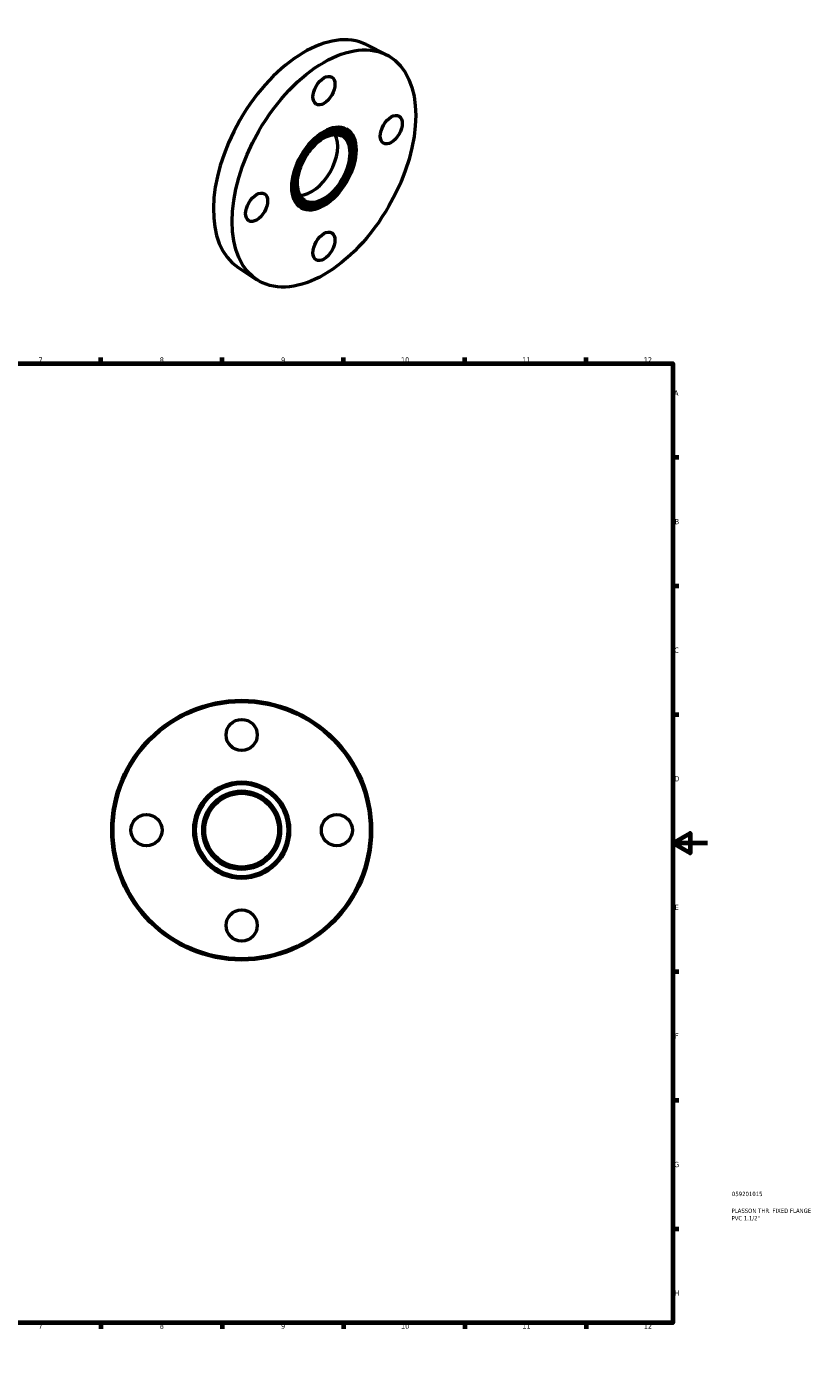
# Model space of a CAD drawing. Header units: millimetres. Extents: x -6 to 902, y 0 to 776.
# Tile 3 of 3: x 448 to 902, y 0 to 768. Entities that reach past the tile are written whole.
import ezdxf

# ---------------------------------------------------------------- set-up
doc = ezdxf.new("R2010")
doc.units = ezdxf.units.MM
for name, color, linetype, lineweight in [('Border (ANSI)', 7, 'Continuous', 70), ('Title (ISO)', 7, 'Continuous', 50), ('Visible (ANSI)', 7, 'Continuous', 50), ('Visible Narrow (ANSI)', 7, 'Continuous', 35)]:
    doc.layers.add(name, color=color, linetype=linetype, lineweight=lineweight)
doc.styles.add('Note Text (ANSI)', font='tahoma.ttf')
doc.styles.add('Note Text (ISO)', font='tahoma.ttf')

# ---------------------------------------------------------------- blocks, each defined once
blk = doc.blocks.new('Borders Default Border')
at = {"layer": 'Border (ANSI)'}
for p, q in [((70.08, 574), (70.08, 577.45)), ((140.17, 574), (140.17, 577.45)), ((210.25, 574), (210.25, 577.45)), ((280.33, 574), (280.33, 577.45)), ((350.42, 574), (350.42, 577.45)), ((490.58, 574), (490.58, 577.45)), ((560.67, 574), (560.67, 577.45)), ((630.75, 574), (630.75, 577.45)), ((700.83, 574), (700.83, 577.45)), ((770.92, 574), (770.92, 577.45)), ((20, 519.75), (16.55, 519.75)), ((821, 519.75), (824.45, 519.75)), ((20, 445.5), (16.55, 445.5)), ((821, 445.5), (824.45, 445.5)), ((20, 371.25), (16.55, 371.25)), ((821, 371.25), (824.45, 371.25)), ((20, 222.75), (16.55, 222.75)), ((821, 222.75), (824.45, 222.75)), ((20, 148.5), (16.55, 148.5)), ((821, 148.5), (824.45, 148.5)), ((20, 74.25), (16.55, 74.25)), ((821, 74.25), (824.45, 74.25)), ((70.08, 20), (70.08, 16.55)), ((140.17, 20), (140.17, 16.55)), ((210.25, 20), (210.25, 16.55)), ((280.33, 20), (280.33, 16.55)), ((350.42, 20), (350.42, 16.55)), ((490.58, 20), (490.58, 16.55)), ((560.67, 20), (560.67, 16.55)), ((630.75, 20), (630.75, 16.55)), ((700.83, 20), (700.83, 16.55)), ((770.92, 20), (770.92, 16.55))]:
    blk.add_line(p, q, dxfattribs=at)
at = {"layer": 'Border (ANSI)', "flags": 128}
for points in [[(420.5, 594), (420.5, 574), (414.73, 584), (426.27, 584), (420.5, 574)], [(20, 20), (20, 574), (821, 574), (821, 20), (20, 20)], [(0, 297), (20, 297), (10, 302.77), (10, 291.23), (20, 297)], [(841, 297), (821, 297), (831, 302.77), (831, 291.23), (821, 297)], [(420.5, 0), (420.5, 20), (414.73, 10), (426.27, 10), (420.5, 20)]]:
    blk.add_lwpolyline(points, dxfattribs=at)
at = {"layer": 'Border (ANSI)', "attachment_point": 7, "style": 'Note Text (ANSI)'}
for s, insert, char_height in [('1', (34.35, 574.4), 3.05), ('2', (104.2, 574.4), 3.05), ('3', (174.26, 574.34), 3.05), ('4', (244.23, 574.4), 3.05), ('5', (314.48, 574.34), 3.05), ('6', (384.49, 574.34), 3.05), ('7', (454.6, 574.4), 3.05), ('8', (524.63, 574.33), 3.05), ('9', (594.7, 574.34), 3.05), ('10', (663.96, 574.34), 3.048), ('11', (734.04, 574.4), 3.048), ('12', (804.13, 574.4), 3.048), ('A', (16.78, 555.35), 3.05), ('A', (821.63, 555.35), 3.05), ('B', (17.15, 481.1), 3.05), ('B', (821.99, 481.1), 3.05), ('C', (16.95, 406.8), 3.05), ('C', (821.8, 406.8), 3.05), ('D', (16.96, 332.6), 3.05), ('D', (821.81, 332.6), 3.05), ('E', (17.21, 258.35), 3.05), ('E', (822.05, 258.35), 3.05), ('F', (17.29, 184.1), 3.05), ('F', (822.14, 184.1), 3.05), ('G', (16.81, 109.79), 3.05), ('G', (821.66, 109.79), 3.05), ('H', (16.97, 35.6), 3.05), ('H', (821.81, 35.6), 3.05), ('1', (34.35, 16.55), 3.05), ('2', (104.2, 16.55), 3.05), ('3', (174.26, 16.49), 3.05), ('4', (244.23, 16.55), 3.05), ('5', (314.48, 16.49), 3.05), ('6', (384.49, 16.49), 3.05), ('7', (454.6, 16.55), 3.05), ('8', (524.63, 16.48), 3.05), ('9', (594.7, 16.49), 3.05), ('10', (663.96, 16.49), 3.048), ('11', (734.04, 16.55), 3.048), ('12', (804.13, 16.55), 3.048)]:
    blk.add_mtext(s, dxfattribs=dict(at, insert=insert, char_height=char_height))
blk = doc.blocks.new('Title Blocks ISO')
at = {"layer": 'Title (ISO)', "color": 232, "true_color": 0xca0064, "style": 'Note Text (ISO)'}
for tag, p in [('PART_NUMBER_001', (34.08, 73.13)), ('DESCRIPTION_001', (33.84, 63.4)), ('DESCRIPTION_002', (33.84, 59.12))]:
    blk.add_attdef(tag, p, '', height=2.5, dxfattribs=at)

msp = doc.modelspace()

# ---------------------------------------------------------------- linework, layer by layer
at = {"layer": 'Visible (ANSI)'}
for p, q in [((643.928, 758.051), (655.603, 752.193)), ((631.421, 707.314), (631.209, 707.436)), ((632.17, 708.614), (631.958, 708.736)), ((630.673, 706.014), (630.46, 706.136)), ((606.719, 664.418), (606.507, 664.54)), ((607.468, 665.718), (607.256, 665.84)), ((608.216, 667.018), (608.004, 667.14)), ((569.863, 629.434), (580.79, 622.277))]:
    msp.add_line(p, q, dxfattribs=at)
for centre, radius in [((571.964, 304.427), 75), ((571.964, 304.427), 74.25), ((571.964, 359.427), 9), ((571.964, 304.427), 22.422), ((571.964, 304.427), 21.301), ((516.964, 304.427), 9), ((626.964, 304.427), 9), ((571.964, 249.427), 9)]:
    msp.add_circle(centre, radius, dxfattribs=at)
for centre, major_axis, start_param, end_param in [((608.131, 693.031), (-37.053, -64.344), 3.1748084, 6.2499695), ((619.232, 686.638), (12.725, 22.098), 0, 3.1415927), ((619.232, 686.638), (11.977, 20.798), 0, 3.1415927), ((619.232, 686.638), (11.228, 19.498), 0, 3.1415927), ((619.232, 686.638), (13.1, 22.748), 3.1496584, 6.2751195), ((619.232, 686.638), (12.351, 21.448), 3.1501473, 6.2746307), ((612.373, 690.588), (10.63, 18.459), 3.466981, 5.957797), ((619.232, 686.638), (11.602, 20.148), 3.1506992, 6.2740787)]:
    msp.add_ellipse(centre, major_axis=major_axis, ratio=0.5780931, start_param=start_param, end_param=end_param, dxfattribs=at)
for centre, major_axis in [((619.444, 686.516), (-37.427, -64.994)), ((619.444, 731.481), (-4.491, -7.799)), ((658.335, 708.912), (-4.491, -7.799)), ((619.444, 686.516), (-13.1, -22.748)), ((619.444, 686.516), (-12.725, -22.098)), ((619.444, 686.516), (-12.351, -21.448)), ((619.444, 686.516), (-11.977, -20.798)), ((619.444, 686.516), (-11.602, -20.148)), ((619.444, 686.516), (-11.228, -19.498)), ((580.554, 664.12), (-4.491, -7.799)), ((619.444, 641.551), (-4.491, -7.799))]:
    msp.add_ellipse(centre, major_axis=major_axis, ratio=0.5780931, dxfattribs=at)
msp.add_open_spline([(608.497, 668.239), (607.358, 668.895), (606.408, 669.882), (605.001, 672.412), (604.533, 673.935), (604.118, 677.355), (604.162, 679.243), (604.754, 683.21), (605.301, 685.289), (606.848, 689.429), (607.848, 691.489), (610.2, 695.378), (611.551, 697.206), (614.464, 700.44), (616.025, 701.846), (619.192, 704.096), (620.796, 704.939), (623.884, 705.991), (625.364, 706.197), (627.828, 705.993), (628.853, 705.679), (629.757, 705.158)], degree=3, knots=[3.9250571, 3.9250571, 3.9250571, 3.9250571, 4.2592139, 4.2592139, 4.5821563, 4.5821563, 4.898905, 4.898905, 5.2155556, 5.2155556, 5.532802, 5.532802, 5.8502437, 5.8502437, 6.1673751, 6.1673751, 6.483894, 6.483894, 6.8011943, 6.8011943, 7.0666498, 7.0666498, 7.0666498, 7.0666498], dxfattribs=at)
at = {"layer": 'Visible Narrow (ANSI)'}
for radius in [28.085, 27.637, 26.927, 26.479, 22.871]:
    msp.add_circle((571.964, 304.427), radius, dxfattribs=at)
msp.add_ellipse((619.444, 686.516), major_axis=(-10.854, -18.848), ratio=0.5780931, dxfattribs=at)
msp.add_ellipse((619.127, 686.699), major_axis=(10.63, 18.459), ratio=0.5780931, start_param=3.1415927, end_param=6.2831853, dxfattribs=at)

# ---------------------------------------------------------------- block references
msp.add_blockref('Borders Default Border', (0, 0))
msp.add_blockref('Title Blocks ISO', (821, 20)).add_auto_attribs({'PART_NUMBER_001': '059201015', 'DESCRIPTION_001': 'PLASSON THR. FIXED FLANGE', 'DESCRIPTION_002': 'PVC 1.1/2"'})

doc.saveas('drawing.dxf')
